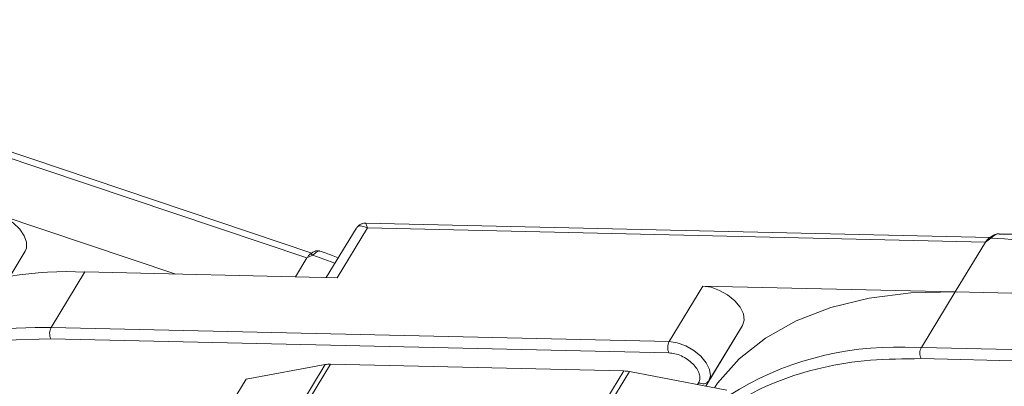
# Model space of a CAD drawing. Header units: millimetres. Extents: x -1004 to 529, y -22 to 1052.
# Tile 50 of 78: x 16 to 65, y 891 to 909. Entities that reach past the tile are written whole.
import ezdxf

# ---------------------------------------------------------------- set-up
doc = ezdxf.new("R2010")
doc.units = ezdxf.units.MM

msp = doc.modelspace()

# ---------------------------------------------------------------- linework, layer by layer
at = {"color": 7, "linetype": 'Continuous', "lineweight": 15}
for p, q in [((30.079, 897.172), (-4.519, 908.793)), ((-4.269, 908.379), (29.836, 896.923)), ((23.308, 896.122), (14.411, 899.11)), ((32.281, 898.39), (30.797, 895.95)), ((31.332, 895.938), (32.845, 898.424)), ((63.841, 897.944), (32.757, 898.658)), ((32.845, 898.424), (63.61, 897.718)), ((63.879, 897.907), (63.61, 897.718)), ((63.61, 897.718), (62.097, 895.232)), ((14.135, 894.497), (15.816, 897.259)), ((29.836, 896.923), (29.265, 895.985)), ((30.121, 897.06), (29.836, 896.923)), ((29.998, 897.124), (30.06, 897.15)), ((31.231, 896.663), (30.121, 897.06)), ((17.103, 893.464), (18.783, 896.226)), ((18.783, 896.226), (31.332, 895.938)), ((49.548, 895.52), (47.867, 892.758)), ((62.097, 895.232), (49.548, 895.52)), ((60.417, 892.47), (62.097, 895.232)), ((62.097, 895.232), (74.646, 894.944)), ((17.103, 893.464), (16.304, 893.469)), ((47.867, 892.758), (17.103, 893.464)), ((51.522, 893.562), (49.683, 890.539)), ((49.841, 890.8), (51.522, 893.562)), ((14.776, 892.831), (17.09, 892.904)), ((17.09, 892.904), (47.854, 892.198)), ((60.417, 892.47), (59.618, 892.475)), ((91.181, 891.764), (60.417, 892.47)), ((30.75, 891.613), (11.238, 859.546)), ((11.48, 859.541), (31.007, 891.632)), ((26.81, 890.888), (30.75, 891.613)), ((31.007, 891.632), (45.602, 891.297)), ((60.404, 891.91), (91.168, 891.204)), ((45.602, 891.297), (26.075, 859.206)), ((26.375, 859.199), (45.887, 891.266)), ((45.887, 891.266), (50.73, 890.339)), ((26.81, 890.888), (25.466, 888.678)), ((49.335, 890.729), (49.268, 890.619)), ((49.683, 890.539), (49.841, 890.8))]:
    msp.add_line(p, q, dxfattribs=at)
at = {"color": 7, "linetype": 'Continuous', "lineweight": 15, "flags": 128}
for points in [[(15.816, 897.259), (15.878, 897.409), (15.884, 897.704), (15.767, 898.031), (15.538, 898.362), (15.216, 898.669), (14.83, 898.926), (14.411, 899.11)], [(63.879, 897.907), (63.864, 897.916), (63.851, 897.923), (63.839, 897.928), (63.829, 897.929), (63.82, 897.929), (63.814, 897.926), (63.809, 897.92), (63.807, 897.912)], [(51.522, 893.562), (51.602, 893.824), (51.558, 894.135), (51.395, 894.467), (51.126, 894.792), (50.774, 895.082), (50.371, 895.312), (49.95, 895.462), (49.548, 895.52)], [(62.097, 895.232), (59.89, 895.18), (57.822, 894.92), (55.914, 894.455), (54.187, 893.791), (52.662, 892.934), (51.353, 891.894), (50.277, 890.683), (50.115, 890.457)], [(16.304, 893.469), (14.896, 893.411), (14.748, 893.4)], [(49.841, 890.8), (49.921, 891.062), (49.877, 891.373), (49.714, 891.705), (49.445, 892.03), (49.094, 892.32), (48.69, 892.55), (48.269, 892.7), (47.867, 892.758)]]:
    msp.add_lwpolyline(points, dxfattribs=at)
at = {"color": 7, "linetype": 'Continuous', "lineweight": 15}
for centre, radius, start, end in [((62.353, 864.096), 33.846, 68.8867, 87.4164), ((29.995, 896.967), 0.157, 36.3129, 88.6259), ((17.96, 878.075), 18.169, 87.4032, 110.8726), ((17.636, 893.171), 0.609, 151.2883, 206.0774), ((48.401, 892.465), 0.609, 151.2883, 206.0774), ((59.124, 877.016), 15.467, 88.173, 122.2769), ((60.95, 892.177), 0.609, 151.2883, 206.0774), ((30.971, 890.369), 1.264, 88.3644, 100.0749), ((45.555, 889.567), 1.731, 78.9596, 88.4511), ((49.552, 891.023), 0.365, 233.4992, 322.3259)]:
    msp.add_arc(centre, radius, start, end, dxfattribs=at)
for points, knots in [([(32.845, 898.424), (32.719, 898.474), (32.525, 898.553), (32.349, 898.492), (32.285, 898.39), (32.256, 898.344)], [0, 0, 0, 0, 0.498413, 0.772928, 1, 1, 1, 1]), ([(32.756, 898.658), (32.698, 898.654), (32.599, 898.648), (32.434, 898.572), (32.358, 898.485), (32.317, 898.438)], [0, 0, 0, 0, 0.389383, 0.666862, 1, 1, 1, 1]), ([(32.757, 898.652), (32.757, 898.654), (32.756, 898.675), (32.776, 898.601), (32.822, 898.483), (32.845, 898.424)], [0, 0, 0, 0, 0.044603, 0.521109, 1, 1, 1, 1]), ([(63.82, 897.929), (63.808, 897.92), (63.785, 897.904), (63.762, 897.886), (63.751, 897.878)], [0, 0, 0, 0, 0.518796, 1, 1, 1, 1]), ([(64.253, 898.126), (64.213, 898.123), (64.128, 898.118), (63.976, 898.051), (63.875, 897.974), (63.813, 897.926)], [0, 0, 0, 0, 0.2496368, 0.538323, 1, 1, 1, 1]), ([(64.29, 898.126), (64.285, 898.127), (64.25, 898.138), (64.177, 898.117), (64.075, 898.073), (63.976, 897.999), (63.91, 897.936), (63.879, 897.907)], [0, 0, 0, 0, 0.033044, 0.285426, 0.531875, 0.785768, 1, 1, 1, 1]), ([(74.708, 895.938), (74.479, 896.025), (73.638, 896.347), (72.167, 896.807), (70.298, 897.311), (68.415, 897.705), (66.547, 897.974), (65.165, 898.111), (64.431, 898.116), (64.289, 898.117)], [0, 0, 0, 0, 0.064257, 0.235538, 0.411454, 0.590698, 0.772379, 0.955884, 1, 1, 1, 1]), ([(30.482, 897.268), (30.437, 897.278), (30.352, 897.296), (30.196, 897.255), (30.104, 897.192), (30.049, 897.154)], [0, 0, 0, 0, 0.308133, 0.586285, 1, 1, 1, 1]), ([(30.48, 897.26), (30.469, 897.266), (30.443, 897.28), (30.382, 897.256), (30.305, 897.209), (30.22, 897.14), (30.152, 897.085), (30.121, 897.06)], [0, 0, 0, 0, 0.16107, 0.380037, 0.593855, 0.814133, 1, 1, 1, 1]), ([(31.394, 896.932), (31.165, 897.022), (30.86, 897.143), (30.556, 897.239), (30.481, 897.263)], [0, 0, 0, 0, 0.753946, 1, 1, 1, 1]), ([(47.854, 892.198), (47.951, 892.189), (48.149, 892.17), (48.474, 892.052), (48.783, 891.876), (49.048, 891.656), (49.252, 891.411), (49.377, 891.157), (49.414, 890.916), (49.361, 890.791), (49.335, 890.729)], [0, 0, 0, 0, 0.12225, 0.25, 0.37775, 0.5, 0.62225, 0.75, 0.87775, 1, 1, 1, 1]), ([(51.124, 889.619), (51.324, 889.762), (51.962, 890.216), (53.392, 890.867), (55.423, 891.502), (57.82, 891.888), (59.551, 891.903), (60.404, 891.91)], [0, 0, 0, 0, 0.088375, 0.281114, 0.527622, 0.767417, 1, 1, 1, 1])]:
    msp.add_open_spline(points, degree=3, knots=knots, dxfattribs=at)
for points in [[(63.61, 897.718), (63.639, 897.76), (63.698, 897.846), (63.77, 897.89), (63.807, 897.912)], [(29.836, 896.923), (29.864, 896.966), (29.92, 897.052), (29.972, 897.1), (29.998, 897.124)]]:
    msp.add_open_spline(points, degree=3, dxfattribs=at)

doc.saveas('drawing.dxf')
